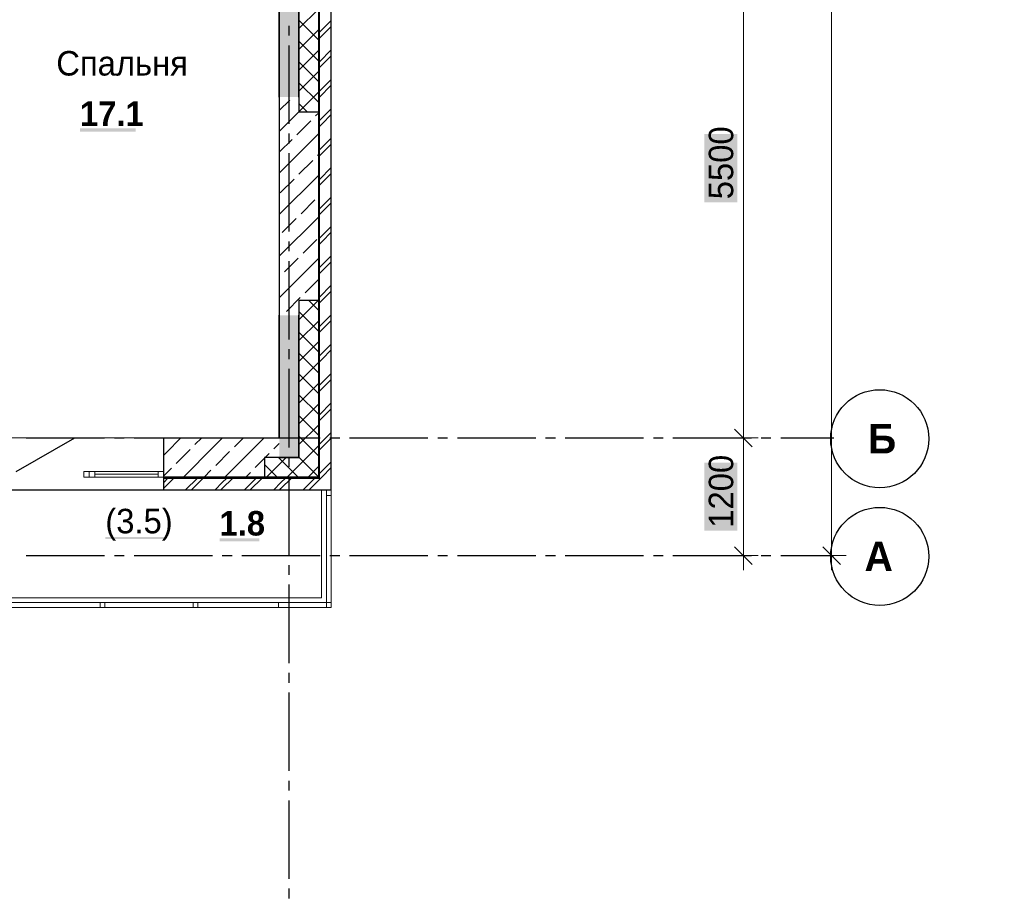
# Model space of a CAD drawing. Header units: millimetres. Extents: x 259029 to 2494469, y -731578 to -57567.
# Tile 188 of 207: x 525796 to 535844, y -616594 to -607583. Entities that reach past the tile are written whole.
import ezdxf

# ---------------------------------------------------------------- set-up
doc = ezdxf.new("R2010")
doc.units = ezdxf.units.MM
for name, color, linetype in [('PDF _Геометрия', 7, 'Continuous'), ('PDF _Сплошная заливка', 7, 'Continuous'), ('PDF _Текст', 7, 'Continuous')]:
    doc.layers.add(name, color=color, linetype=linetype)
doc.layers.add('Выноски', color=20, linetype='Continuous', lineweight=20)
doc.styles.add('PDF Century Gothic', font='GOTHIC.TTF')
doc.styles.add('PDF Century Gothic Bold', font='GOTHICB.TTF')
doc.styles.add('ГОСТ', font='GOST_Common.ttf')

msp = doc.modelspace()

# ---------------------------------------------------------------- linework, layer by layer
at = {"layer": 'PDF _Геометрия', "lineweight": 13}
for points in [[(534231.2, -597847.5), (534081.2, -597847.5), (534081.2, -613047.5), (534231.2, -613047.5)], [(533181.2, -611847.5), (533181.2, -606347.5), (533181.2, -604647.5), (533031.2, -604647.5)], [(528645.7, -607674), (528845.7, -607474)], [(528845.7, -607789.1), (528645.7, -607589.1)], [(528645.7, -607886.1), (528845.7, -607686.1)], [(528845.7, -608001.2), (528645.7, -607801.2)], [(528645.7, -608098.2), (528845.7, -607898.2)], [(528845.7, -608213.3), (528645.7, -608013.3)], [(528645.7, -608310.4), (528845.7, -608110.4)], [(528845.7, -608425.4), (528645.7, -608225.4)], [(528645.7, -608522.5), (528845.7, -608322.5)], [(528730.6, -608522.5), (528645.7, -608437.6)], [(528645.7, -610643.8), (528842.1, -610447.5)], [(528845.7, -610546.8), (528746.5, -610447.5)], [(528845.7, -610758.9), (528645.7, -610558.9)], [(528645.7, -610855.9), (528845.7, -610655.9)], [(528845.7, -610971), (528645.7, -610771)], [(528645.7, -611068.1), (528845.7, -610868.1)], [(528845.7, -611183.2), (528645.7, -610983.2)], [(528645.7, -611280.2), (528845.7, -611080.2)], [(528845.7, -611395.3), (528645.7, -611195.3)], [(528645.7, -611492.3), (528845.7, -611292.3)], [(528845.7, -611607.4), (528645.7, -611407.4)], [(528645.7, -611704.5), (528845.7, -611504.5)], [(528845.7, -611819.6), (528645.7, -611619.6)], [(528645.7, -611916.6), (528845.7, -611716.6)], [(527265.4, -611847.5), (526505.4, -611847.5), (525705.4, -611847.5)], [(528845.7, -612031.7), (528645.7, -611831.7)], [(533031.2, -611847.5), (533181.2, -611847.5), (533181.2, -613047.5), (533331.2, -613047.5)], [(533181.2, -611847.5), (533331.2, -611847.5)], [(528527, -612247.5), (528845.7, -611928.7)], [(528295.7, -612054.5), (528302.7, -612047.5)], [(528314.9, -612247.5), (528514.9, -612047.5)], [(528637.3, -612247.5), (528437.3, -612047.5)], [(528845.7, -612243.8), (528645.7, -612043.8)], [(526561.4, -612191.5), (527209.4, -612191.5)], [(528425.1, -612247.5), (528295.7, -612118.1)], [(528739.1, -612247.5), (528845.7, -612140.9)], [(526561.4, -612219.5), (527209.4, -612219.5)], [(526561.4, -612247.5), (527209.4, -612247.5)], [(525675.7, -613577.5), (528975.7, -613577.5), (528975.7, -612377.5)], [(528925.7, -612377.5), (528925.7, -613527.5), (525675.7, -613527.5)], [(528875.7, -612377.5), (528875.7, -613477.5), (525675.7, -613477.5)], [(528975.7, -612436.8), (528925.7, -612436.8)], [(533031.2, -613047.5), (533181.2, -613047.5), (533181.2, -613197.5)], [(533931.2, -613047.5), (534081.2, -613047.5), (534081.2, -613197.5)], [(525675.7, -613577.5), (528485.7, -613577.5)], [(526615.7, -613577.5), (526615.7, -613527.5)], [(526665.7, -613577.5), (526665.7, -613527.5)], [(527565.7, -613577.5), (527565.7, -613527.5)], [(527615.7, -613577.5), (527615.7, -613527.5)], [(528435.7, -613577.5), (528435.7, -613527.5)], [(528975.7, -613527.5), (528925.7, -613527.5), (528925.7, -613577.5)]]:
    msp.add_lwpolyline(points, dxfattribs=at)
at = {"layer": 'PDF _Геометрия', "lineweight": 25}
for points in [[(525675.7, -613577.5), (525675.7, -612377.5), (528975.7, -612377.5), (528975.7, -598617.5)], [(527265.7, -612257.5), (528855.7, -612257.5), (528855.7, -598737.5), (528085.7, -598737.5)], [(528085.7, -598747.5), (528845.7, -598747.5), (528845.7, -612247.5), (528295.7, -612247.5)], [(528545.7, -607744.4), (528545.7, -607644.4)], [(528855.7, -607711.3), (528975.7, -607591.3)], [(528855.7, -607771.3), (528975.7, -607651.3)], [(528545.7, -608644.4), (528545.7, -607844.4)], [(528855.7, -608011.3), (528975.7, -607891.3)], [(528855.7, -608071.3), (528882.7, -608044.4), (528975.7, -607951.3)], [(528855.7, -608311.3), (528975.7, -608191.3)], [(528855.7, -608371.3), (528975.7, -608251.3)], [(528855.7, -608611.3), (528975.7, -608491.3)], [(528855.7, -608671.3), (528882.7, -608644.4), (528975.7, -608551.3)], [(528545.7, -608844.4), (528545.7, -608744.4)], [(528855.7, -608911.3), (528975.7, -608791.3)], [(528855.7, -608971.3), (528975.7, -608851.3)], [(528545.7, -609744.4), (528545.7, -608944.4)], [(528855.7, -609211.3), (528975.7, -609091.3)], [(528882.7, -609244.4), (528975.7, -609151.3)], [(528855.7, -609271.3), (528882.7, -609244.4)], [(528855.7, -609511.3), (528975.7, -609391.3)], [(528855.7, -609571.3), (528975.7, -609451.3)], [(528855.7, -609811.3), (528975.7, -609691.3)], [(528855.7, -609871.3), (528882.7, -609844.4), (528975.7, -609751.3)], [(528545.7, -609944.4), (528545.7, -609844.4)], [(528855.7, -610111.3), (528975.7, -609991.3)], [(528545.7, -610844.4), (528545.7, -610044.4)], [(528855.7, -610171.3), (528975.7, -610051.3)], [(528855.7, -610411.3), (528975.7, -610291.3)], [(528855.7, -610471.3), (528882.7, -610444.4), (528975.7, -610351.3)], [(528855.7, -610711.3), (528975.7, -610591.3)], [(528855.7, -610771.3), (528975.7, -610651.3)], [(528855.7, -611011.3), (528975.7, -610891.3)], [(528545.7, -611044.4), (528545.7, -610944.4)], [(528855.7, -611071.3), (528882.7, -611044.4), (528975.7, -610951.3)], [(528545.7, -611944.4), (528545.7, -611144.4)], [(528855.7, -611311.3), (528975.7, -611191.3)], [(528855.7, -611371.3), (528975.7, -611251.3)], [(528855.7, -611611.3), (528975.7, -611491.3)], [(528855.7, -611671.3), (528882.7, -611644.4), (528975.7, -611551.3)], [(528855.7, -611911.3), (528975.7, -611791.3)], [(525761.7, -612191.5), (526357.6, -611847.5)], [(525862.7, -611847.5), (526662.7, -611847.5)], [(526762.7, -611847.5), (526862.7, -611847.5)], [(526962.7, -611847.5), (527762.7, -611847.5)], [(527862.7, -611847.5), (527962.7, -611847.5)], [(528062.7, -611847.5), (528862.7, -611847.5)], [(528855.7, -611971.3), (528975.7, -611851.3)], [(528962.7, -611847.5), (529062.7, -611847.5)], [(529162.7, -611847.5), (529962.7, -611847.5)], [(530062.7, -611847.5), (530162.7, -611847.5)], [(530262.7, -611847.5), (531062.7, -611847.5)], [(531162.7, -611847.5), (531262.7, -611847.5)], [(531362.7, -611847.5), (532162.7, -611847.5)], [(532262.7, -611847.5), (532362.7, -611847.5)], [(532462.7, -611847.5), (533262.7, -611847.5)], [(533362.7, -611847.5), (533462.7, -611847.5)], [(533562.7, -611847.5), (534105, -611847.5)], [(528545.7, -612144.4), (528545.7, -612044.4)], [(528855.7, -612211.3), (528975.7, -612091.3)], [(528749.6, -612377.5), (528882.7, -612244.4), (528975.7, -612151.3)], [(527265.7, -612377.5), (527265.7, -612247.5)], [(527265.7, -612301.3), (527309.5, -612257.5)], [(527265.7, -612361.3), (527369.6, -612257.5)], [(527489.6, -612377.5), (527609.6, -612257.5)], [(527549.5, -612377.5), (527669.6, -612257.5)], [(527789.6, -612377.5), (527862.7, -612304.4), (527909.6, -612257.5)], [(527862.7, -612364.4), (527969.5, -612257.5)], [(528089.6, -612377.5), (528209.6, -612257.5)], [(528149.5, -612377.5), (528269.5, -612257.5)], [(528389.6, -612377.5), (528462.7, -612304.4)], [(528462.7, -612304.4), (528509.6, -612257.5)], [(528462.7, -612364.4), (528569.5, -612257.5)], [(528545.7, -613044.4), (528545.7, -612244.4)], [(528689.5, -612377.5), (528809.6, -612257.5)], [(527849.5, -612377.5), (527862.7, -612364.4)], [(528449.5, -612377.5), (528462.7, -612364.4)], [(525862.7, -613047.5), (526662.7, -613047.5)], [(526762.7, -613047.5), (526862.7, -613047.5)], [(526962.7, -613047.5), (527762.7, -613047.5)], [(527862.7, -613047.5), (527962.7, -613047.5)], [(528062.7, -613047.5), (528862.7, -613047.5)], [(528962.7, -613047.5), (529062.7, -613047.5)], [(529162.7, -613047.5), (529962.7, -613047.5)], [(530062.7, -613047.5), (530162.7, -613047.5)], [(530262.7, -613047.5), (531062.7, -613047.5)], [(531162.7, -613047.5), (531262.7, -613047.5)], [(531362.7, -613047.5), (532162.7, -613047.5)], [(532262.7, -613047.5), (532362.7, -613047.5)], [(532462.7, -613047.5), (533262.7, -613047.5)], [(533362.7, -613047.5), (533462.7, -613047.5)], [(533562.7, -613047.5), (534105, -613047.5)], [(528545.7, -613244.4), (528545.7, -613144.4)], [(528545.7, -614144.4), (528545.7, -613344.4)], [(528545.7, -614344.4), (528545.7, -614244.4)], [(528545.7, -615244.4), (528545.7, -614444.4)], [(528545.7, -615444.4), (528545.7, -615344.4)], [(528545.7, -616344.4), (528545.7, -615544.4)], [(528545.7, -616544.4), (528545.7, -616444.4)]]:
    msp.add_lwpolyline(points, dxfattribs=at)
at = {"layer": 'PDF _Геометрия', "lineweight": 35}
for points in [[(528445.4, -606572.5), (528445.4, -608372.5)], [(528645.4, -608372.5), (528645.4, -606572.5)], [(528445.4, -612047.5), (528645.4, -612047.5), (528645.4, -610597.5)], [(528445.4, -610597.5), (528445.4, -611847.5)], [(533271.2, -611937.5), (533091.2, -611757.5)], [(533271.2, -613137.5), (533091.2, -612957.5)], [(534171.2, -613137.5), (533991.2, -612957.5)]]:
    msp.add_lwpolyline(points, dxfattribs=at)
at = {"layer": 'PDF _Геометрия', "color": 9, "lineweight": 25, "true_color": 0xc8c8a0}
for points in [[(528445.4, -608372.5), (528445.4, -610597.5)], [(528645.4, -608372.5), (528645.4, -608522.5), (528845.4, -608522.5), (528845.4, -610447.5), (528645.4, -610447.5), (528645.4, -610597.5)], [(528445.7, -608510.4), (528553.8, -608402.3)], [(528445.7, -608722.5), (528645.7, -608522.5)], [(528815.5, -608564.9), (528845.7, -608534.6)], [(528624.6, -608755.8), (528766, -608614.4)], [(528445.7, -609146.8), (528845.7, -608746.8)], [(528445.7, -608934.6), (528575.1, -608805.3)], [(528836.7, -608967.9), (528845.7, -608958.9)], [(528645.8, -609158.9), (528787.2, -609017.4)], [(528445.7, -609571), (528845.7, -609171)], [(528454.9, -609349.8), (528596.3, -609208.4)], [(528667, -609561.9), (528808.4, -609420.5)], [(528445.7, -609995.3), (528845.7, -609595.3)], [(528476.1, -609752.8), (528617.5, -609611.4)], [(528688.2, -609965), (528829.6, -609823.5)], [(528445.7, -610419.6), (528845.7, -610019.5)], [(528497.3, -610155.9), (528638.7, -610014.5)], [(528445.7, -610207.4), (528447.8, -610205.4)], [(528709.4, -610368), (528845.7, -610231.7)], [(528518.5, -610558.9), (528659.9, -610417.5)], [(528842.1, -610447.5), (528845.7, -610443.8)], [(528445.4, -612047.5), (528295.4, -612047.5), (528295.4, -612247.5), (527265.4, -612247.5), (527265.4, -612191.5), (527265.4, -611847.5), (528445.4, -611847.5)], [(527265.7, -612023.8), (527293.4, -611996.2), (527442.1, -611847.5)], [(527466.3, -612247.5), (527780.5, -611933.3), (527866.3, -611847.5)], [(527585.1, -611916.6), (527654.2, -611847.5)], [(527890.6, -612247.5), (528267.6, -611870.5), (528290.6, -611847.5)], [(527988.2, -611937.8), (528024, -611901.9), (528078.5, -611847.5)], [(528391.2, -611959), (528445.7, -611904.5)], [(527394.2, -612107.5), (527535.6, -611966.1)], [(527797.2, -612128.7), (527938.7, -611987.3)], [(528302.7, -612047.5), (528341.7, -612008.5)], [(528200.3, -612149.9), (528295.7, -612054.5)], [(527265.7, -612235.9), (527344.7, -612157)], [(527678.5, -612247.5), (527747.7, -612178.2)], [(528102.7, -612247.5), (528150.8, -612199.4)]]:
    msp.add_lwpolyline(points, dxfattribs=at)
at = {"layer": 'PDF _Геометрия', "lineweight": 13}
for points in [[(526505.7, -612191.5), (526449.7, -612191.5), (526449.7, -612247.5), (526505.7, -612247.5)], [(526505.4, -612191.5), (526561.4, -612191.5), (526561.4, -612247.5), (526505.4, -612247.5)], [(527265.4, -612191.5), (527209.4, -612191.5), (527209.4, -612247.5), (527265.4, -612247.5)]]:
    msp.add_lwpolyline(points, close=True, dxfattribs=at)
at = {"layer": 'PDF _Геометрия', "lineweight": 25}
for centre in [(534572.4, -611856.5), (534572.4, -613056.5)]:
    msp.add_circle(centre, 500, dxfattribs=at)
at = {"layer": 'PDF _Сплошная заливка', "color": 7, "lineweight": 25, "true_color": 0xf1f1f1, "transparency": 33554559}
for points in [[(528645.7, -608372.5), (528645.7, -606572.5), (528445.7, -608372.5), (528445.7, -606572.5)], [(528645.7, -612047.5), (528645.7, -610597.5), (528445.7, -612047.5), (528445.7, -610597.5)]]:
    msp.add_solid(points, dxfattribs=at)
at = {"layer": 'PDF _Сплошная заливка', "lineweight": 25, "transparency": 33554559}
for points in [[(526410.8, -608723.3), (526979.3, -608723.3), (526410.8, -608692), (526979.3, -608692)], [(526669.8, -612878.6), (527285.5, -612878.6), (526669.8, -612857.8), (527285.5, -612857.8)], [(527835.2, -612904.5), (528241.3, -612904.5), (527835.2, -612873.2), (528241.3, -612873.2)]]:
    msp.add_solid(points, dxfattribs=at)
at = {"layer": 'PDF _Сплошная заливка', "color": 7, "lineweight": 13, "true_color": 0xffffff, "transparency": 33554559}
for points in [[(533118.7, -609445.5), (533118.7, -608749.4), (532781.2, -609445.5), (532781.2, -608749.4)], [(533118.7, -612795.5), (533118.7, -612099.4), (532781.2, -612795.5), (532781.2, -612099.4)]]:
    msp.add_solid(points, dxfattribs=at)

# ---------------------------------------------------------------- texts
at = {"layer": 'PDF _Текст', "attachment_point": 7}
for s, insert, char_height, style in [('Спальня', (526169.4, -608156), 250, 'PDF Century Gothic'), ('17.1', (526410.8, -608666), 250, 'PDF Century Gothic Bold'), ('Б', (534452.1, -612006.5), 300, 'PDF Century Gothic Bold'), ('(3.5)', (526669.8, -612896.5), 250, 'PDF Century Gothic'), ('1.8', (527835.2, -612847.2), 250, 'PDF Century Gothic Bold'), ('А', (534417.1, -613206.5), 300, 'PDF Century Gothic Bold')]:
    msp.add_mtext(s, dxfattribs=dict(at, insert=insert, char_height=char_height, style=style))
at = {"layer": 'PDF _Текст', "char_height": 250, "attachment_point": 7, "rotation": 90, "style": 'PDF Century Gothic'}
for s, insert in [('5500', (533081.2, -609414.3)), ('1200', (533081.2, -612764.3))]:
    msp.add_mtext(s, dxfattribs=dict(at, insert=insert))
at = {"layer": 'Выноски'}
note = msp.add_mtext_static_columns([''] * 2, width=19641.405, gutter_width=8167.2, height=0, dxfattribs=dict(at, insert=(385740.7, -593573.6), char_height=250, attachment_point=1, style='ГОСТ'))
for column, words in zip([note] + note.columns.linked_columns, ['\\pi10527.89954; \\P\\pi570.45,l346.2,t2000;1.^IОбщие указания см. лист 1. {\\H1.46663x; }\\P2.^IМонтажные узлы 1;2;3;4;6;7;8 см. лист{\\C0; 7.\\H1.45562x; \\H0.68699x;\\P}3.^IСварку производить согласно СП70.1330.2011 электродами Э42 ГОСТ 9467-75*.{\\H1.45929x; }\\P4.^IВсе металлические конструкции окрасить эмалью ПФ-1189 по ГОСТ 6465-79 в два слоя. Эмаль наносить на {\\H1.45807x; }\\P\\pi0,t346.2;грунтовку ГФ-021 по ГОСТ 25129-82 (первый слой - на заводе-изготовителе, второй слой - на монтаже).{\\H1.65848x; }\\P\\pi570.45,t2000;5.^IОгнезащиту металлических косоуров см.л. 9.{\\H1.19167x; }\\P6.^IДлину швов принимать по длине сопряжения свариваемых элементов. все катеты сварных швов принимать {\\H1.54728x; }\\P\\pi0,t346.2;высотой 6 мм, кроме оговоренных.{\\H1.42874x; }\\P\\pi570.45,t2000;7.^IМонтаж стальных конструкций производить в соответствии с указаниями СП 70.1333.0.2012"Несущие и {\\H1.46825x; }\\P\\pi0,t346.2;ограждающие конструкции".{\\H1.45508x; }\\P\\pi570.45,t2000;8.^IЖелезобетонные изделия монтировать на цем-песчаном растворе М100 толщ. 10мм.{\\H1.46099x; }\\P{\\C0;9.^IНа разрезах 1-1;2-2 отметки чистого пола.\\H1.45599x; \\H0.68682x;\\P\\pi10570.70257,l0,tz;\\H1.82587x; \\H0.54768x;\\P\\H1.55804x; \\H0.64183x;\\P\\H1.64732x; \\H0.60705x;\\P\\pi812.5,l41.6675;\\H1.23836x; \\H0.80752x;\\P}', '']):
    column.text = words

doc.saveas('drawing.dxf')
